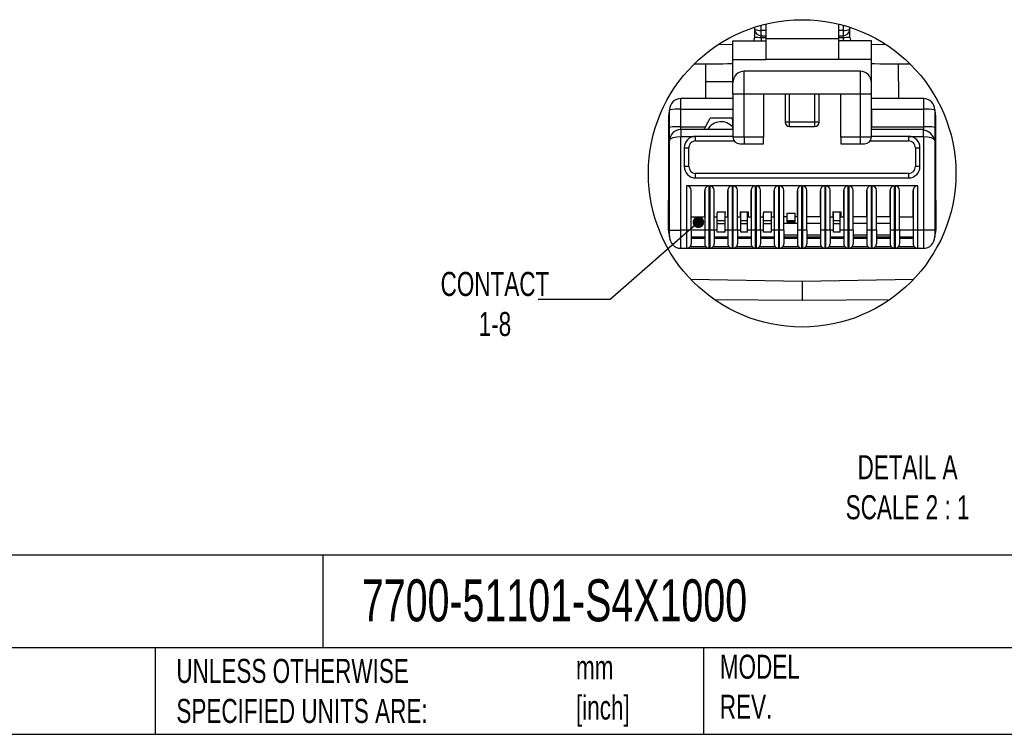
# Model space of a CAD drawing. Header units: millimetres. Extents: x 6 to 273, y 6 to 210.
# Tile 2 of 8: x 129 to 216, y 6 to 69. Entities that reach past the tile are written whole.
import ezdxf

# ---------------------------------------------------------------- set-up
doc = ezdxf.new("R2010")
doc.units = ezdxf.units.MM
doc.linetypes.add('SLD-Solid', pattern=[0])
doc.layers.add('SLD-DEFPOINTS', color=7, linetype='Continuous')
doc.layers.add('TEXT', color=140, linetype='SLD-Solid', lineweight=25)
doc.styles.add('SLDTEXTSTYLE0', font='TXT', dxfattribs={"width": 0.7})
doc.dimstyles.new('SLDDIMSTYLE4', dxfattribs={"dimtxt": 0.18, "dimasz": 1.016, "dimexe": 0, "dimexo": 0.0625, "dimgap": 0, "dimtad": 0, "dimtih": 1, "dimtoh": 1, "dimdec": 0, "dimrnd": 1e-09, "dimzin": 0, "dimdsep": 46, "dimtxsty": 'Standard', "dimblk1": 'DOT', "dimblk2": 'DOT', "dimsah": 1, "dimcen": 0.09, "dimadec": 0, "dimazin": 0, "dimtfac": 1.016, "dimtdec": 0, "dimtofl": 0, "dimtmove": 0, "dimatfit": 3, "dimldrblk": 'DOT', "dimfxl": 0, "dimfrac": 2, "dimtolj": 1, "dimtzin": 0, "dimarcsym": 0})

# ---------------------------------------------------------------- blocks, each defined once
blk = doc.blocks.new('_Dot')
at = {"color": 0, "linetype": 'ByBlock', "lineweight": -2}
blk.add_line((-0.5, 0), (-1, 0), dxfattribs=at)
at = {"color": 0, "linetype": 'ByBlock', "const_width": 0.5}
blk.add_lwpolyline([(-0.25, 0, 1), (0.25, 0, 1)], format="xyb", close=True, dxfattribs=at)

msp = doc.modelspace()

# ---------------------------------------------------------------- linework, layer by layer
for p, q in [((193.786, 68.643), (193.786, 68.466)), ((194.381, 68.366), (194.381, 68.822)), ((194.786, 68.927), (194.786, 67.631)), ((201.186, 68.927), (201.186, 67.631)), ((201.591, 68.822), (201.591, 68.366)), ((202.186, 68.466), (202.186, 68.643)), ((193.786, 67.728), (193.74, 67.499)), ((193.762, 67.605), (193.786, 67.725)), ((193.786, 68.466), (193.786, 67.728)), ((194.786, 68.365), (194.381, 68.366)), ((194.381, 67.721), (194.381, 67.899)), ((194.381, 67.899), (194.786, 67.898)), ((194.786, 67.71), (194.381, 67.721)), ((201.591, 68.366), (201.186, 68.365)), ((201.186, 67.898), (201.591, 67.899)), ((201.591, 67.721), (201.186, 67.703)), ((201.591, 67.899), (201.591, 67.721)), ((202.186, 67.728), (202.186, 68.466)), ((191.886, 67.113), (190.573, 67.101)), ((191.886, 67.45), (194.786, 67.45)), ((191.886, 65.79), (191.886, 67.45)), ((201.186, 67.631), (194.786, 67.631)), ((194.786, 67.631), (194.786, 65.79)), ((201.186, 67.631), (201.186, 65.79)), ((204.086, 67.45), (201.186, 67.45)), ((204.086, 65.79), (204.086, 67.45)), ((205.4, 67.101), (204.086, 67.113)), ((189.486, 65.391), (188.448, 65.381)), ((189.486, 65.391), (189.486, 63.87)), ((191.886, 65.79), (194.786, 65.79)), ((191.886, 63.77), (191.886, 65.79)), ((201.186, 65.79), (194.786, 65.79)), ((204.086, 65.79), (201.186, 65.79)), ((204.086, 63.77), (204.086, 65.79)), ((206.514, 62.37), (206.486, 65.391)), ((207.524, 65.381), (206.486, 65.391)), ((192.886, 62.77), (192.886, 64.77)), ((203.086, 64.77), (192.886, 64.77)), ((203.086, 64.77), (203.086, 62.77)), ((189.5, 63.87), (189.486, 63.87)), ((189.514, 62.37), (189.5, 63.87)), ((189.5, 63.87), (191.886, 63.87)), ((191.886, 62.77), (191.886, 63.77)), ((204.086, 62.77), (204.086, 63.77)), ((191.886, 62.77), (192.886, 62.77)), ((191.886, 62.77), (191.886, 58.97)), ((192.886, 58.97), (192.886, 62.77)), ((192.886, 62.77), (194.586, 62.77)), ((194.586, 62.77), (196.886, 62.77)), ((194.586, 62.77), (194.586, 58.97)), ((196.486, 62.77), (196.486, 60.29)), ((196.886, 62.77), (199.086, 62.77)), ((196.886, 60.29), (196.886, 62.77)), ((199.086, 62.77), (201.386, 62.77)), ((199.086, 62.77), (199.086, 60.29)), ((199.486, 60.29), (199.486, 62.77)), ((201.386, 62.77), (203.086, 62.77)), ((201.386, 58.97), (201.386, 62.77)), ((203.086, 62.77), (204.086, 62.77)), ((203.086, 62.77), (203.086, 58.97)), ((204.086, 58.97), (204.086, 62.77)), ((191.886, 62.37), (187.306, 62.37)), ((187.306, 61.422), (187.306, 62.37)), ((208.666, 62.37), (204.086, 62.37)), ((208.666, 62.37), (208.666, 61.422)), ((186.206, 60.77), (186.206, 53.37)), ((186.206, 60.77), (186.306, 60.77)), ((186.306, 59.824), (186.306, 61.37)), ((187.306, 61.422), (191.886, 61.422)), ((187.306, 59.876), (187.306, 61.422)), ((191.886, 61.422), (191.886, 60.468)), ((204.086, 61.422), (208.666, 61.422)), ((204.086, 61.422), (204.086, 59.876)), ((208.666, 61.422), (208.666, 59.876)), ((209.666, 61.37), (209.666, 59.824)), ((209.666, 60.77), (209.766, 60.77)), ((209.766, 53.37), (209.766, 60.77)), ((187.306, 59.876), (189.464, 59.876)), ((187.306, 59.63), (187.306, 59.876)), ((189.464, 59.876), (189.893, 60.62)), ((191.799, 60.62), (189.893, 60.62)), ((191.886, 60.468), (191.799, 60.62)), ((191.886, 59.83), (191.886, 60.468)), ((196.886, 60.29), (196.486, 60.29)), ((196.886, 59.89), (196.886, 60.29)), ((199.086, 60.29), (196.886, 60.29)), ((196.886, 59.89), (199.086, 59.89)), ((199.486, 60.29), (199.086, 60.29)), ((199.086, 60.29), (199.086, 59.89)), ((204.086, 59.876), (208.666, 59.876)), ((208.666, 59.876), (208.666, 59.63)), ((186.306, 58.63), (186.306, 59.824)), ((191.886, 59.63), (187.306, 59.63)), ((187.306, 59.03), (188.606, 59.03)), ((187.306, 50.77), (187.306, 59.03)), ((188.606, 58.63), (188.606, 59.03)), ((191.886, 59.03), (188.606, 59.03)), ((191.886, 59.63), (191.886, 59.83)), ((208.666, 59.63), (204.086, 59.63)), ((207.366, 59.03), (204.086, 59.03)), ((207.366, 59.03), (207.366, 58.63)), ((207.366, 59.03), (208.666, 59.03)), ((208.666, 59.585), (208.666, 59.63)), ((208.666, 59.03), (208.666, 50.77)), ((209.666, 59.824), (209.666, 58.63)), ((186.306, 50.77), (186.306, 58.63)), ((188.606, 58.63), (191.992, 58.63)), ((192.886, 58.97), (191.886, 58.97)), ((192.486, 58.37), (192.886, 58.37)), ((194.586, 58.97), (192.886, 58.97)), ((192.886, 58.97), (192.886, 58.37)), ((192.886, 58.37), (194.586, 58.37)), ((194.586, 58.37), (194.586, 58.97)), ((203.086, 58.97), (201.386, 58.97)), ((201.386, 58.97), (201.386, 58.37)), ((201.386, 58.37), (203.086, 58.37)), ((204.086, 58.97), (203.086, 58.97)), ((203.086, 58.97), (203.086, 58.37)), ((203.086, 58.37), (203.486, 58.37)), ((203.98, 58.63), (207.366, 58.63)), ((209.644, 58.707), (209.666, 58.63)), ((209.666, 58.63), (209.666, 50.77)), ((187.606, 58.03), (187.606, 56.37)), ((187.606, 58.03), (188.006, 58.03)), ((188.006, 56.37), (188.006, 58.03)), ((207.966, 58.03), (207.966, 56.37)), ((207.966, 58.03), (208.366, 58.03)), ((208.366, 56.37), (208.366, 58.03)), ((188.006, 56.37), (187.606, 56.37)), ((207.366, 55.77), (188.606, 55.77)), ((188.606, 55.37), (188.606, 55.77)), ((207.366, 55.77), (207.366, 55.37)), ((208.366, 56.37), (207.966, 56.37)), ((189.806, 54.67), (187.806, 54.67)), ((187.806, 54.67), (187.806, 50.77)), ((188.606, 55.37), (207.366, 55.37)), ((189.806, 50.77), (189.806, 54.67)), ((191.846, 54.67), (189.846, 54.67)), ((189.846, 54.67), (189.846, 50.77)), ((191.846, 50.77), (191.846, 54.67)), ((193.886, 54.67), (191.886, 54.67)), ((191.886, 54.67), (191.886, 50.77)), ((193.886, 50.77), (193.886, 54.67)), ((195.926, 54.67), (193.926, 54.67)), ((193.926, 54.67), (193.926, 50.77)), ((195.926, 50.77), (195.926, 54.67)), ((197.966, 54.67), (195.966, 54.67)), ((195.966, 54.67), (195.966, 50.77)), ((197.966, 50.77), (197.966, 54.67)), ((200.006, 54.67), (198.006, 54.67)), ((198.006, 54.67), (198.006, 50.77)), ((200.006, 50.77), (200.006, 54.67)), ((202.046, 54.67), (200.046, 54.67)), ((200.046, 54.67), (200.046, 50.77)), ((202.046, 50.77), (202.046, 54.67)), ((204.086, 54.67), (202.086, 54.67)), ((202.086, 54.67), (202.086, 50.77)), ((204.086, 50.77), (204.086, 54.67)), ((206.126, 54.67), (204.126, 54.67)), ((204.126, 54.67), (204.126, 50.77)), ((206.126, 50.77), (206.126, 54.67)), ((208.166, 54.67), (206.166, 54.67)), ((206.166, 54.67), (206.166, 50.77)), ((208.166, 50.77), (208.166, 54.67)), ((188.206, 51.95), (188.206, 54.27)), ((188.206, 50.77), (188.206, 54.27)), ((189.406, 51.95), (189.406, 54.27)), ((189.406, 54.27), (189.406, 50.77)), ((190.246, 51.95), (190.246, 54.27)), ((190.246, 50.77), (190.246, 54.27)), ((191.446, 54.27), (191.446, 50.77)), ((191.446, 51.95), (191.446, 54.27)), ((192.286, 51.95), (192.286, 54.27)), ((192.286, 50.77), (192.286, 54.27)), ((193.486, 51.95), (193.486, 54.27)), ((193.486, 54.27), (193.486, 50.77)), ((194.326, 51.95), (194.326, 54.27)), ((194.326, 50.77), (194.326, 54.27)), ((195.526, 51.95), (195.526, 54.27)), ((195.526, 54.27), (195.526, 50.77)), ((196.366, 51.95), (196.366, 54.27)), ((196.366, 50.77), (196.366, 54.27)), ((197.566, 54.27), (197.566, 50.77)), ((197.566, 51.95), (197.566, 54.27)), ((198.406, 51.95), (198.406, 54.27)), ((198.406, 50.77), (198.406, 54.27)), ((199.606, 54.27), (199.606, 50.77)), ((199.606, 51.95), (199.606, 54.27)), ((200.446, 51.95), (200.446, 54.27)), ((200.446, 50.77), (200.446, 54.27)), ((201.646, 51.95), (201.646, 54.27)), ((201.646, 54.27), (201.646, 50.77)), ((202.486, 51.95), (202.486, 54.27)), ((202.486, 50.77), (202.486, 54.27)), ((203.686, 54.27), (203.686, 50.77)), ((203.686, 51.95), (203.686, 54.27)), ((204.526, 51.95), (204.526, 54.27)), ((204.526, 50.77), (204.526, 54.27)), ((205.726, 51.95), (205.726, 54.27)), ((205.726, 54.27), (205.726, 50.77)), ((206.566, 51.95), (206.566, 54.27)), ((206.566, 50.77), (206.566, 54.27)), ((207.766, 51.95), (207.766, 54.27)), ((207.766, 54.27), (207.766, 50.77)), ((186.206, 52.77), (186.206, 53.37)), ((186.306, 53.37), (186.206, 53.37)), ((209.766, 53.37), (209.666, 53.37)), ((209.766, 53.37), (209.766, 52.77)), ((186.206, 50.77), (186.206, 52.77)), ((190.496, 52.37), (191.196, 52.37)), ((190.496, 52.37), (190.496, 52.27)), ((190.496, 51.59), (190.496, 52.27)), ((191.196, 52.37), (191.196, 52.27)), ((191.196, 51.59), (191.196, 52.27)), ((192.536, 52.37), (193.236, 52.37)), ((192.536, 52.37), (192.536, 51.95)), ((192.586, 51.59), (192.586, 52.37)), ((193.186, 51.59), (193.186, 52.37)), ((193.236, 52.37), (193.236, 51.95)), ((194.576, 52.37), (195.276, 52.37)), ((194.576, 52.37), (194.576, 52.27)), ((194.576, 51.59), (194.576, 52.27)), ((195.276, 52.37), (195.276, 52.27)), ((195.276, 51.59), (195.276, 52.27)), ((196.666, 52.27), (197.366, 52.27)), ((196.666, 51.59), (196.666, 52.27)), ((197.366, 51.59), (197.366, 52.27)), ((200.696, 52.37), (201.396, 52.37)), ((200.696, 52.37), (200.696, 51.95)), ((200.746, 51.59), (200.746, 52.37)), ((201.346, 51.59), (201.346, 52.37)), ((201.396, 52.37), (201.396, 51.95)), ((209.766, 52.77), (209.766, 50.77)), ((188.206, 51.95), (189.406, 51.95)), ((190.246, 51.95), (190.496, 51.95)), ((191.196, 51.59), (190.496, 51.59)), ((190.496, 51.319), (190.496, 51.59)), ((191.196, 51.319), (190.496, 51.319)), ((190.496, 50.59), (190.496, 51.319)), ((191.196, 51.95), (191.446, 51.95)), ((191.196, 51.319), (191.196, 51.59)), ((191.196, 50.59), (191.196, 51.319)), ((192.286, 51.95), (192.536, 51.95)), ((193.186, 51.59), (192.586, 51.59)), ((192.586, 51.319), (192.586, 51.59)), ((193.186, 51.319), (192.586, 51.319)), ((192.586, 50.59), (192.586, 51.319)), ((193.186, 51.319), (193.186, 51.59)), ((193.186, 50.59), (193.186, 51.319)), ((193.236, 51.95), (193.486, 51.95)), ((194.326, 51.95), (194.576, 51.95)), ((195.276, 51.59), (194.576, 51.59)), ((194.576, 51.319), (194.576, 51.59)), ((195.276, 51.319), (194.576, 51.319)), ((194.576, 50.59), (194.576, 51.319)), ((195.276, 51.95), (195.526, 51.95)), ((195.276, 51.319), (195.276, 51.59)), ((195.276, 50.59), (195.276, 51.319)), ((196.666, 51.95), (196.366, 51.95)), ((197.566, 51.35), (196.366, 51.35)), ((197.366, 51.59), (196.666, 51.59)), ((196.666, 51.481), (196.666, 51.59)), ((197.366, 51.481), (196.666, 51.481)), ((197.566, 51.95), (197.366, 51.95)), ((197.366, 51.481), (197.366, 51.59)), ((199.606, 51.95), (198.406, 51.95)), ((199.606, 51.35), (198.406, 51.35)), ((200.446, 51.95), (200.696, 51.95)), ((201.346, 51.59), (200.746, 51.59)), ((200.746, 51.319), (200.746, 51.59)), ((201.346, 51.319), (200.746, 51.319)), ((200.746, 50.59), (200.746, 51.319)), ((201.346, 51.319), (201.346, 51.59)), ((201.346, 50.59), (201.346, 51.319)), ((201.396, 51.95), (201.646, 51.95)), ((203.686, 51.95), (202.486, 51.95)), ((203.686, 51.35), (202.486, 51.35)), ((205.726, 51.95), (204.526, 51.95)), ((205.726, 51.35), (204.526, 51.35)), ((206.566, 51.95), (207.766, 51.95)), ((186.306, 50.77), (187.306, 50.77)), ((186.306, 50.17), (186.306, 50.77)), ((187.806, 50.77), (187.306, 50.77)), ((187.306, 49.17), (187.306, 50.77)), ((187.806, 50.77), (187.806, 49.17)), ((188.206, 50.77), (187.806, 50.77)), ((188.206, 50.77), (188.206, 49.57)), ((189.406, 50.77), (188.206, 50.77)), ((189.806, 50.77), (189.406, 50.77)), ((189.406, 50.77), (189.406, 49.57)), ((189.846, 50.77), (189.806, 50.77)), ((189.806, 49.17), (189.806, 50.77)), ((190.246, 50.77), (189.846, 50.77)), ((189.846, 50.77), (189.846, 49.17)), ((190.246, 50.77), (190.246, 49.57)), ((190.496, 50.77), (190.246, 50.77)), ((191.196, 50.59), (190.496, 50.59)), ((191.446, 50.77), (191.196, 50.77)), ((191.846, 50.77), (191.446, 50.77)), ((191.446, 50.77), (191.446, 49.57)), ((191.886, 50.77), (191.846, 50.77)), ((191.846, 49.17), (191.846, 50.77)), ((192.286, 50.77), (191.886, 50.77)), ((191.886, 50.77), (191.886, 49.17)), ((192.286, 50.77), (192.286, 49.57)), ((192.586, 50.77), (192.286, 50.77)), ((193.186, 50.59), (192.586, 50.59)), ((193.486, 50.77), (193.186, 50.77)), ((193.886, 50.77), (193.486, 50.77)), ((193.486, 50.77), (193.486, 49.57)), ((193.926, 50.77), (193.886, 50.77)), ((193.886, 49.17), (193.886, 50.77)), ((194.326, 50.77), (193.926, 50.77)), ((193.926, 50.77), (193.926, 49.17)), ((194.326, 50.77), (194.326, 49.57)), ((194.576, 50.77), (194.326, 50.77)), ((195.276, 50.59), (194.576, 50.59)), ((195.526, 50.77), (195.276, 50.77)), ((195.926, 50.77), (195.526, 50.77)), ((195.526, 50.77), (195.526, 49.57)), ((195.966, 50.77), (195.926, 50.77)), ((195.926, 49.17), (195.926, 50.77)), ((196.366, 50.77), (195.966, 50.77)), ((195.966, 50.77), (195.966, 49.17)), ((196.366, 50.77), (196.366, 49.57)), ((197.566, 50.33), (196.366, 50.33)), ((197.966, 50.77), (197.566, 50.77)), ((197.566, 50.77), (197.566, 49.57)), ((198.006, 50.77), (197.966, 50.77)), ((197.966, 49.17), (197.966, 50.77)), ((198.406, 50.77), (198.006, 50.77)), ((198.006, 50.77), (198.006, 49.17)), ((198.406, 50.77), (198.406, 49.57)), ((199.606, 50.33), (198.406, 50.33)), ((200.006, 50.77), (199.606, 50.77)), ((199.606, 50.77), (199.606, 49.57)), ((200.046, 50.77), (200.006, 50.77)), ((200.006, 49.17), (200.006, 50.77)), ((200.446, 50.77), (200.046, 50.77)), ((200.046, 50.77), (200.046, 49.17)), ((200.446, 50.77), (200.446, 49.57)), ((200.746, 50.77), (200.446, 50.77)), ((201.346, 50.59), (200.746, 50.59)), ((201.646, 50.77), (201.346, 50.77)), ((202.046, 50.77), (201.646, 50.77)), ((201.646, 50.77), (201.646, 49.57)), ((202.086, 50.77), (202.046, 50.77)), ((202.046, 49.17), (202.046, 50.77)), ((202.486, 50.77), (202.086, 50.77)), ((202.086, 50.77), (202.086, 49.17)), ((202.486, 50.77), (202.486, 49.57)), ((203.686, 50.33), (202.486, 50.33)), ((204.086, 50.77), (203.686, 50.77)), ((203.686, 50.77), (203.686, 49.57)), ((204.126, 50.77), (204.086, 50.77)), ((204.086, 49.17), (204.086, 50.77)), ((204.526, 50.77), (204.126, 50.77)), ((204.126, 50.77), (204.126, 49.17)), ((204.526, 50.77), (204.526, 49.57)), ((205.726, 50.33), (204.526, 50.33)), ((206.126, 50.77), (205.726, 50.77)), ((205.726, 50.77), (205.726, 49.57)), ((206.166, 50.77), (206.126, 50.77)), ((206.126, 49.17), (206.126, 50.77)), ((206.566, 50.77), (206.166, 50.77)), ((206.166, 50.77), (206.166, 49.17)), ((206.566, 50.77), (206.566, 49.57)), ((207.766, 50.77), (206.566, 50.77)), ((208.166, 50.77), (207.766, 50.77)), ((207.766, 50.77), (207.766, 49.57)), ((208.666, 50.77), (208.166, 50.77)), ((208.166, 49.17), (208.166, 50.77)), ((209.666, 50.77), (208.666, 50.77)), ((208.666, 50.77), (208.666, 49.17)), ((209.666, 50.77), (209.666, 50.17)), ((188.206, 50.17), (189.406, 50.17)), ((189.406, 50.026), (188.206, 50.026)), ((190.246, 50.17), (191.446, 50.17)), ((191.446, 50.026), (190.246, 50.026)), ((192.286, 50.17), (193.486, 50.17)), ((193.486, 50.026), (192.286, 50.026)), ((194.326, 50.17), (195.526, 50.17)), ((195.526, 50.026), (194.326, 50.026)), ((196.366, 50.17), (197.566, 50.17)), ((197.566, 50.026), (196.366, 50.026)), ((198.406, 50.17), (199.606, 50.17)), ((199.606, 50.026), (198.406, 50.026)), ((200.446, 50.17), (201.646, 50.17)), ((201.646, 50.026), (200.446, 50.026)), ((202.486, 50.17), (203.686, 50.17)), ((203.686, 50.026), (202.486, 50.026)), ((204.526, 50.17), (205.726, 50.17)), ((205.726, 50.026), (204.526, 50.026)), ((206.566, 50.17), (207.766, 50.17)), ((207.766, 50.026), (206.566, 50.026)), ((187.306, 49.17), (187.806, 49.17)), ((187.806, 49.17), (189.806, 49.17)), ((189.499, 49.313), (188.113, 49.313)), ((189.806, 49.17), (189.846, 49.17)), ((189.846, 49.17), (191.846, 49.17)), ((191.539, 49.313), (190.153, 49.313)), ((191.846, 49.17), (191.886, 49.17)), ((191.886, 49.17), (193.886, 49.17)), ((193.579, 49.313), (192.193, 49.313)), ((193.886, 49.17), (193.926, 49.17)), ((193.926, 49.17), (195.926, 49.17)), ((195.619, 49.313), (194.233, 49.313)), ((195.926, 49.17), (195.966, 49.17)), ((195.966, 49.17), (197.966, 49.17)), ((197.659, 49.313), (196.273, 49.313)), ((197.966, 49.17), (198.006, 49.17)), ((198.006, 49.17), (200.006, 49.17)), ((199.699, 49.313), (198.313, 49.313)), ((200.006, 49.17), (200.046, 49.17)), ((200.046, 49.17), (202.046, 49.17)), ((201.739, 49.313), (200.353, 49.313)), ((202.046, 49.17), (202.086, 49.17)), ((202.086, 49.17), (204.086, 49.17)), ((203.779, 49.313), (202.393, 49.313)), ((204.086, 49.17), (204.126, 49.17)), ((204.126, 49.17), (206.126, 49.17)), ((205.819, 49.313), (204.433, 49.313)), ((206.126, 49.17), (206.166, 49.17)), ((206.166, 49.17), (208.166, 49.17)), ((207.859, 49.313), (206.473, 49.313)), ((208.166, 49.17), (208.666, 49.17)), ((188.161, 46.451), (197.986, 46.27)), ((197.986, 46.27), (207.811, 46.451)), ((197.986, 46.27), (197.986, 44.57)), ((197.986, 44.57), (190.271, 44.641)), ((205.701, 44.641), (197.986, 44.57))]:
    msp.add_line(p, q)
at = {"flags": 128}
for points in [[(194.381, 67.721), (194.38, 67.499), (194.379, 67.45)], [(194.381, 67.899), (194.381, 68.186), (194.381, 68.366)], [(201.591, 68.366), (201.591, 68.129), (201.591, 67.899)], [(201.591, 67.721), (201.593, 67.498), (201.593, 67.45)], [(202.186, 67.728), (202.232, 67.499), (202.265, 67.45)], [(191.886, 65.413), (191.784, 65.412), (191.414, 65.409), (190.986, 65.405), (190.512, 65.401), (190.007, 65.396), (189.486, 65.391)], [(206.486, 65.391), (205.901, 65.396), (205.338, 65.402), (204.819, 65.406), (204.365, 65.411), (204.086, 65.413)], [(186.306, 61.326), (186.237, 61.082), (186.206, 60.77)], [(209.766, 60.77), (209.735, 61.082), (209.666, 61.326)], [(189.464, 59.876), (189.436, 59.827), (189.409, 59.781), (189.385, 59.738), (189.363, 59.701), (189.346, 59.671), (189.333, 59.648), (189.325, 59.634), (189.322, 59.63)], [(186.306, 58.63), (186.333, 58.723), (186.404, 58.802), (186.614, 58.918), (186.771, 58.967), (186.943, 59.002), (187.306, 59.03)], [(187.306, 59.63), (187.306, 59.584), (187.306, 59.454), (187.306, 59.259), (187.306, 59.03)], [(208.666, 59.03), (208.666, 59.259), (208.666, 59.454), (208.666, 59.584), (208.666, 59.585)], [(208.666, 59.03), (209.03, 59.002), (209.202, 58.967), (209.358, 58.918), (209.569, 58.802), (209.639, 58.723), (209.644, 58.707)]]:
    msp.add_lwpolyline(points, dxfattribs=at)
for centre, radius, start, end in [((194.254, 69.44), 1.081, 244.32576, 276.71296), ((194.383, 68.497), 0.598, 182.9939, 269.80633), ((193.882, 50.321), 17.407, 88.35885, 90.31679), ((201.718, 69.44), 1.081, 263.28635, 295.67493), ((201.589, 68.497), 0.598, 270.18907, 357.01069), ((202.108, 48.712), 19.016, 89.76607, 91.55829), ((192.886, 63.77), 1, 90.00068, 180.00105), ((203.086, 63.77), 1, 0, 89.9993), ((187.306, 61.37), 1, 90.00002, 179.99996), ((208.666, 61.37), 1, 0.00004, 89.99998), ((187.057, 56.606), 4.823, 87.0366, 98.95519), ((208.915, 56.606), 4.823, 81.04481, 92.9634), ((187.057, 55.06), 4.823, 87.03661, 98.95518), ((190.846, 58.97), 1.35, 39.61285, 150.73261), ((196.886, 60.29), 0.4, 180.00001, 269.99998), ((199.086, 60.29), 0.4, 270.00002, 359.99999), ((208.915, 55.06), 4.823, 81.04482, 92.96339), ((187.306, 58.63), 1, 90.00007, 179.99992), ((188.606, 58.03), 1, 90.00002, 179.99998), ((207.366, 58.03), 1, 0.00002, 89.99998), ((208.52, 58.437), 1.159, 13.04114, 83.35123), ((188.606, 58.03), 0.6, 90, 180.00001), ((192.486, 58.97), 0.6, 180, 269.99999), ((203.486, 58.97), 0.6, 270.00001, 360), ((207.366, 58.03), 0.6, 359.99999, 90), ((188.606, 56.37), 1, 180.00004, 269.99998), ((188.606, 56.37), 0.6, 180, 270), ((207.366, 56.37), 0.6, 270, 360), ((207.366, 56.37), 1, 270.00002, 359.99996), ((187.806, 54.27), 0.4, 0.00004, 89.99996), ((189.806, 54.27), 0.4, 89.99979, 180.00021), ((189.846, 54.27), 0.4, 0.00011, 89.99982), ((191.846, 54.27), 0.4, 89.99983, 180.00024), ((191.886, 54.27), 0.4, 359.99997, 89.99997), ((193.886, 54.27), 0.4, 89.9998, 180.00026), ((193.926, 54.27), 0.4, 0.00009, 89.99991), ((195.926, 54.27), 0.4, 89.99981, 180.00022), ((195.966, 54.27), 0.4, 0.00005, 89.99992), ((197.966, 54.27), 0.4, 89.99979, 180.00024), ((198.006, 54.27), 0.4, 0.00004, 89.99993), ((200.006, 54.27), 0.4, 89.9998, 180.00024), ((200.046, 54.27), 0.4, 0.00008, 89.99989), ((202.046, 54.27), 0.4, 89.99978, 180.00022), ((202.086, 54.27), 0.4, 359.99997, 89.99997), ((204.086, 54.27), 0.4, 89.99983, 180.00024), ((204.126, 54.27), 0.4, 359.99998, 89.99995), ((206.126, 54.27), 0.4, 89.99986, 180.0002), ((206.166, 54.27), 0.4, 0.00012, 89.99988), ((208.166, 54.27), 0.4, 89.99974, 180.00026), ((186.606, 52.77), 0.4, 180.00033, 221.40921), ((209.366, 52.77), 0.4, 318.59079, 359.99967), ((187.806, 50.77), 1.6, 180.00016, 200.36394), ((208.166, 50.77), 1.6, 339.63606, 359.99984), ((187.306, 50.17), 1, 179.99995, 270.00005), ((187.806, 49.57), 0.4, 269.99988, 359.99998), ((189.806, 49.57), 0.4, 180.00002, 270.00012), ((189.846, 49.57), 0.4, 269.99983, 0.0001), ((191.846, 49.57), 0.4, 179.9999, 270.00017), ((191.886, 49.57), 0.4, 269.99983, 0.0001), ((193.886, 49.57), 0.4, 179.9999, 270.00017), ((193.926, 49.57), 0.4, 269.99983, 0.00004), ((195.926, 49.57), 0.4, 179.99996, 270.00014), ((195.966, 49.57), 0.4, 269.99983, 0.00007), ((197.966, 49.57), 0.4, 179.99994, 270.00015), ((198.006, 49.57), 0.4, 269.99985, 0.00006), ((200.006, 49.57), 0.4, 179.99993, 270.00017), ((200.046, 49.57), 0.4, 269.99986, 0.00004), ((202.046, 49.57), 0.4, 179.99996, 270.00017), ((202.086, 49.57), 0.4, 269.99983, 0.0001), ((204.086, 49.57), 0.4, 179.9999, 270.00017), ((204.126, 49.57), 0.4, 269.99983, 0.0001), ((206.126, 49.57), 0.4, 179.9999, 270.00017), ((206.166, 49.57), 0.4, 269.99988, 359.99998), ((208.166, 49.57), 0.4, 180.00002, 270.00012), ((208.666, 50.17), 1, 269.99995, 0.00005)]:
    msp.add_arc(centre, radius, start, end)
at = {"layer": 'SLD-DEFPOINTS'}
msp.add_circle((197.986, 55.77), 13.541, dxfattribs=at)
at = {"layer": 'TEXT'}
for p, q in [((273.05, 22.126), (6.35, 22.126)), ((155.759, 22.126), (155.759, 13.97)), ((273.05, 13.97), (6.35, 13.97)), ((140.998, 13.97), (140.998, 6.35)), ((189.301, 13.97), (189.301, 6.35)), ((6.35, 6.35), (273.05, 6.35))]:
    msp.add_line(p, q, dxfattribs=at)

# ---------------------------------------------------------------- texts
at = {"layer": 'TEXT', "style": 'SLDTEXTSTYLE0'}
for s, insert, char_height, attachment_point in [('CONTACT^J1-8', (170.927, 47.087), 2.11667, 2), ('DETAIL A^JSCALE 2 : 1', (207.272, 30.943), 2.11667, 2), ('7700-51101-S4X1000', (159.208, 20.006), 3.70417, 1), ('METRIC UNITS USED ^JFOR PART DESIGN', (106.854, 12.997), 2.11667, 1), ('UNLESS OTHERWISE ^JSPECIFIED UNITS ARE:', (142.869, 12.997), 2.11667, 1), ('MODEL ^JREV.', (190.734, 13.364), 2.11667, 1), ('mm^J[inch]', (178.064, 13.297), 2.1167, 1)]:
    msp.add_mtext(s, dxfattribs=dict(at, insert=insert, char_height=char_height, attachment_point=attachment_point))

# ---------------------------------------------------------------- leaders
at = {"layer": 'TEXT'}
msp.add_leader([(188.851, 51.468), (181.085, 44.672), (174.735, 44.672)], dimstyle='SLDDIMSTYLE4', dxfattribs=at)

doc.saveas('drawing.dxf')
